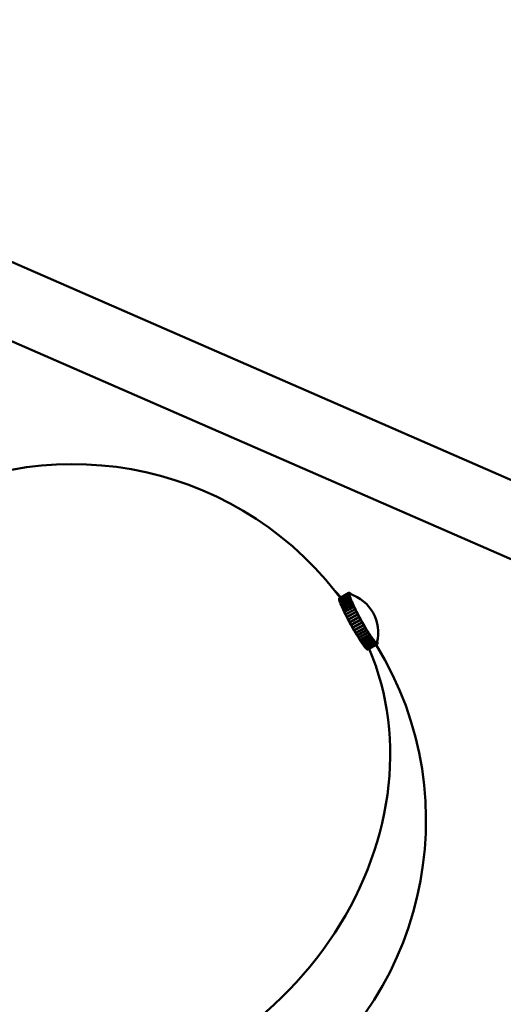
# Model space of a CAD drawing. Header units: millimetres. Extents: x 584 to 3241, y 318 to 2270.
# Tile 5 of 21: x 1199 to 1286, y 425 to 601. Entities that reach past the tile are written whole.
import ezdxf

# ---------------------------------------------------------------- set-up
doc = ezdxf.new("R2010")
doc.units = ezdxf.units.MM
doc.header["$LTSCALE"] = 12
doc.layers.add('Widoczne (ISO)', color=7, linetype='Continuous', lineweight=50)
doc.layers.add('Wymiar (ISO)', color=7, linetype='Continuous', lineweight=18)
doc.styles.add('Tekst notatki (ISO)', font='tahoma.ttf')
doc.dimstyles.new('Domyślne (ISO)', dxfattribs={"dimscale": 12, "dimtxt": 3, "dimasz": 3, "dimexe": 3.175, "dimexo": 0, "dimgap": 0.762, "dimtad": 1, "dimdec": 1, "dimlfac": 0.03937, "dimrnd": 1e-08, "dimzin": 0, "dimdsep": 46, "dimtxsty": 'Tekst notatki (ISO)', "dimblk": 'Filled-1', "dimcen": 0.09, "dimdle": 10, "dimse1": 1, "dimse2": 1, "dimclrd": 256, "dimclre": 256, "dimclrt": 256, "dimadec": 0, "dimazin": 0, "dimtfac": 1, "dimtmove": 0, "dimatfit": 3, "dimfxl": 1, "dimtolj": 1, "dimlwd": 15, "dimlwe": 15, "dimarcsym": 0})

# ---------------------------------------------------------------- blocks, each defined once
blk = doc.blocks.new('Filled-1')
at = {"color": 0}
for p, q in [((0, 0), (-1, 0.25)), ((-1, 0.25), (-1, -0.25)), ((-1, 0), (0, 0)), ((-1, -0.25), (0, 0))]:
    blk.add_line(p, q, dxfattribs=at)
at = {"color": 0, "flags": 128}
blk.add_lwpolyline([(-1, -0.25), (0, 0), (-1, 0.25), (-1, -0.25)], dxfattribs=at)
at = {"color": 0}
blk.add_solid([(-1, -0.25), (0, 0), (-1, 0.25), (-1, -0.25)], dxfattribs=at)
blk = doc.blocks.new('*D6')
at = {"layer": 'Defpoints', "color": 0, "transparency": 16777216}
for p in [(1163.53, 600.92), (1907.85, 600.92), (1593.68, 317.69)]:
    blk.add_point(p, dxfattribs=at)
at = {"layer": 'Wymiar (ISO)', "lineweight": 15, "transparency": 16777216}
blk.add_line((1907.85, 353.69), (1907.85, 564.92), dxfattribs=at)
at = {"layer": 'Wymiar (ISO)', "lineweight": 15, "transparency": 16777216, "xscale": 36, "yscale": 36, "zscale": 36}
for p, rotation in [((1907.85, 600.92), 90), ((1907.85, 317.69), 270)]:
    blk.add_blockref('Filled-1', p, dxfattribs=dict(at, rotation=rotation))
at = {"layer": 'Wymiar (ISO)', "lineweight": 18, "transparency": 16777216, "insert": (1800.32, 372.31), "char_height": 36, "attachment_point": 1, "rotation": 90, "style": 'Tekst notatki (ISO)'}
blk.add_mtext('\\A1;11.2\\P283 mm', dxfattribs=at)

msp = doc.modelspace()

# ---------------------------------------------------------------- linework, layer by layer
at = {"layer": 'Widoczne (ISO)'}
for p, q in [((1165.93, 571.47), (1532.54, 411.47)), ((1160.73, 559.55), (1527.34, 399.55)), ((1256.24, 497.44), (1257.98, 498.4)), ((1257.98, 498.39), (1256.24, 497.43)), ((1258.01, 498.45), (1256.27, 497.48)), ((1257.98, 498.4), (1258.01, 498.45)), ((1258.1, 498.18), (1257.98, 498.4)), ((1258.1, 498.18), (1257.98, 498.39)), ((1257.98, 498.31), (1257.98, 498.39)), ((1258.13, 498.23), (1258.01, 498.45)), ((1258.01, 498.45), (1258.01, 498.45)), ((1258.01, 498.45), (1258.07, 498.45)), ((1258.13, 498.23), (1258.01, 498.45)), ((1258.19, 498.23), (1258.07, 498.45)), ((1258.07, 498.44), (1258.08, 498.44)), ((1258.19, 498.23), (1258.08, 498.44)), ((1258.08, 498.44), (1258.15, 498.4)), ((1258.26, 498.2), (1258.15, 498.4)), ((1258.26, 498.2), (1258.16, 498.39)), ((1258.16, 498.39), (1258.16, 498.39)), ((1258.16, 498.39), (1258.27, 498.3)), ((1256.23, 497.34), (1257.98, 498.31)), ((1256.24, 497.43), (1256.23, 497.34)), ((1256.24, 497.33), (1256.23, 497.34)), ((1257.98, 498.29), (1256.24, 497.33)), ((1256.27, 497.48), (1256.24, 497.44)), ((1256.24, 497.43), (1256.24, 497.44)), ((1256.24, 497.33), (1256.26, 497.2)), ((1256.26, 497.2), (1258, 498.16)), ((1258, 498.14), (1256.26, 497.18)), ((1256.27, 497.18), (1256.26, 497.2)), ((1256.26, 497.18), (1256.31, 497)), ((1256.31, 497), (1258.05, 497.97)), ((1258.06, 497.95), (1256.31, 496.98)), ((1256.32, 496.99), (1256.31, 497)), ((1256.31, 496.98), (1256.39, 496.77)), ((1256.39, 496.77), (1258.13, 497.73)), ((1256.4, 496.75), (1256.39, 496.77)), ((1258.14, 497.71), (1256.4, 496.74)), ((1256.4, 496.74), (1256.49, 496.49)), ((1256.49, 496.49), (1258.24, 497.45)), ((1258.25, 497.42), (1256.5, 496.46)), ((1256.62, 496.17), (1258.37, 497.13)), ((1258.38, 497.1), (1256.64, 496.14)), ((1256.78, 495.81), (1258.52, 496.78)), ((1258.54, 496.74), (1256.79, 495.78)), ((1258.1, 498.09), (1257.98, 498.31)), ((1258.1, 498.09), (1257.98, 498.29)), ((1258, 498.16), (1257.98, 498.29)), ((1258.12, 497.95), (1258, 498.16)), ((1258.12, 497.94), (1258, 498.14)), ((1258.05, 497.97), (1258, 498.14)), ((1258.17, 497.77), (1258.05, 497.97)), ((1258.17, 497.76), (1258.06, 497.95)), ((1258.13, 497.73), (1258.06, 497.95)), ((1258.1, 498.18), (1258.12, 498.21)), ((1258.1, 498.18), (1258.1, 498.18)), ((1258.1, 498.14), (1258.1, 498.18)), ((1258.1, 498.09), (1258.1, 498.14)), ((1258.1, 498.09), (1258.1, 498.09)), ((1258.11, 498.02), (1258.1, 498.09)), ((1258.12, 497.95), (1258.11, 498.02)), ((1258.12, 498.21), (1258.13, 498.23)), ((1258.13, 498.22), (1258.12, 498.22)), ((1258.12, 497.95), (1258.12, 497.95)), ((1258.15, 497.86), (1258.12, 497.94)), ((1258.13, 498.23), (1258.16, 498.23)), ((1258.13, 498.23), (1258.13, 498.23)), ((1258.25, 497.54), (1258.13, 497.73)), ((1258.25, 497.53), (1258.14, 497.71)), ((1258.24, 497.45), (1258.14, 497.71)), ((1258.17, 497.77), (1258.15, 497.86)), ((1258.16, 498.23), (1258.19, 498.23)), ((1258.17, 497.77), (1258.17, 497.77)), ((1258.21, 497.65), (1258.17, 497.76)), ((1258.19, 498.23), (1258.18, 498.22)), ((1258.19, 498.23), (1258.21, 498.22)), ((1258.19, 498.22), (1258.19, 498.23)), ((1258.25, 497.54), (1258.21, 497.65)), ((1258.35, 497.27), (1258.24, 497.45)), ((1258.25, 497.54), (1258.25, 497.54)), ((1258.3, 497.4), (1258.25, 497.53)), ((1258.35, 497.26), (1258.25, 497.42)), ((1258.37, 497.13), (1258.25, 497.42)), ((1258.33, 498.18), (1258.27, 498.3)), ((1258.27, 498.28), (1258.28, 498.28)), ((1258.33, 498.17), (1258.28, 498.28)), ((1258.28, 498.28), (1258.4, 498.15)), ((1258.35, 497.27), (1258.3, 497.4)), ((1258.35, 497.27), (1258.35, 497.27)), ((1258.41, 497.11), (1258.35, 497.26)), ((1258.47, 496.97), (1258.37, 497.13)), ((1258.48, 496.95), (1258.38, 497.1)), ((1258.52, 496.78), (1258.38, 497.1)), ((1258.47, 496.97), (1258.41, 497.11)), ((1258.47, 496.97), (1258.47, 496.97)), ((1258.55, 496.79), (1258.48, 496.95)), ((1258.62, 496.63), (1258.52, 496.78)), ((1258.63, 496.61), (1258.54, 496.74)), ((1258.7, 496.39), (1258.54, 496.74)), ((1258.62, 496.63), (1258.55, 496.79)), ((1258.62, 496.63), (1258.62, 496.63)), ((1258.71, 496.44), (1258.63, 496.61)), ((1256.51, 496.46), (1256.49, 496.49)), ((1256.5, 496.46), (1256.62, 496.17)), ((1256.64, 496.14), (1256.62, 496.17)), ((1256.64, 496.14), (1256.78, 495.81)), ((1256.8, 495.78), (1256.78, 495.81)), ((1256.79, 495.78), (1256.96, 495.43)), ((1256.96, 495.43), (1258.7, 496.39)), ((1256.98, 495.39), (1256.96, 495.43)), ((1258.72, 496.35), (1256.97, 495.39)), ((1256.97, 495.39), (1257.15, 495.01)), ((1257.15, 495.01), (1258.9, 495.97)), ((1257.18, 494.97), (1257.15, 495.01)), ((1258.91, 495.93), (1257.17, 494.97)), ((1257.17, 494.97), (1257.37, 494.57)), ((1257.37, 494.57), (1259.11, 495.53)), ((1259.13, 495.49), (1257.39, 494.53)), ((1257.6, 494.11), (1259.34, 495.08)), ((1259.36, 495.04), (1257.62, 494.07)), ((1258.79, 496.26), (1258.7, 496.39)), ((1258.79, 496.26), (1258.71, 496.44)), ((1258.8, 496.24), (1258.72, 496.35)), ((1258.9, 495.97), (1258.72, 496.35)), ((1258.79, 496.26), (1258.79, 496.26)), ((1258.89, 496.05), (1258.8, 496.24)), ((1258.98, 495.86), (1258.89, 496.05)), ((1258.98, 495.86), (1258.9, 495.97)), ((1258.99, 495.84), (1258.91, 495.93)), ((1259.11, 495.53), (1258.91, 495.93)), ((1258.97, 495.86), (1258.98, 495.86)), ((1259.09, 495.64), (1258.99, 495.84)), ((1259.18, 495.44), (1259.09, 495.64)), ((1259.18, 495.44), (1259.11, 495.53)), ((1259.19, 495.43), (1259.13, 495.49)), ((1259.34, 495.08), (1259.13, 495.49)), ((1259.18, 495.44), (1259.18, 495.44)), ((1259.3, 495.22), (1259.19, 495.43)), ((1259.41, 495.01), (1259.3, 495.22)), ((1259.41, 495.01), (1259.34, 495.08)), ((1259.42, 494.99), (1259.36, 495.04)), ((1259.59, 494.61), (1259.36, 495.04)), ((1259.4, 495), (1259.41, 495.01)), ((1259.53, 494.77), (1259.42, 494.99)), ((1257.4, 494.53), (1257.37, 494.57)), ((1257.39, 494.53), (1257.6, 494.11)), ((1257.63, 494.08), (1257.6, 494.11)), ((1257.62, 494.07), (1257.84, 493.64)), ((1257.84, 493.64), (1259.59, 494.61)), ((1257.88, 493.61), (1257.84, 493.64)), ((1259.61, 494.56), (1257.87, 493.6)), ((1257.87, 493.6), (1258.1, 493.16)), ((1258.1, 493.16), (1259.84, 494.13)), ((1258.14, 493.14), (1258.1, 493.16)), ((1259.87, 494.08), (1258.12, 493.12)), ((1258.12, 493.12), (1258.36, 492.68)), ((1258.14, 493.14), (1259.88, 494.1)), ((1258.36, 492.68), (1260.11, 493.65)), ((1258.39, 492.68), (1260.13, 493.65)), ((1260.13, 493.6), (1258.39, 492.64)), ((1260.14, 493.62), (1258.4, 492.66)), ((1258.63, 492.2), (1260.37, 493.17)), ((1260.4, 493.17), (1258.66, 492.2)), ((1260.4, 493.12), (1258.66, 492.16)), ((1259.64, 494.56), (1259.53, 494.77)), ((1259.64, 494.56), (1259.59, 494.61)), ((1259.65, 494.54), (1259.61, 494.56)), ((1259.84, 494.13), (1259.61, 494.56)), ((1259.63, 494.55), (1259.64, 494.56)), ((1259.77, 494.32), (1259.65, 494.54)), ((1259.88, 494.1), (1259.77, 494.32)), ((1259.88, 494.1), (1259.84, 494.13)), ((1259.89, 494.08), (1259.87, 494.08)), ((1260.11, 493.65), (1259.87, 494.08)), ((1260.01, 493.86), (1259.89, 494.08)), ((1260.13, 493.65), (1260.01, 493.86)), ((1260.13, 493.65), (1260.11, 493.65)), ((1260.14, 493.62), (1260.13, 493.6)), ((1260.37, 493.17), (1260.13, 493.6)), ((1260.27, 493.41), (1260.14, 493.62)), ((1260.39, 493.19), (1260.27, 493.41)), ((1260.39, 493.19), (1260.37, 493.17)), ((1260.4, 493.17), (1260.4, 493.12)), ((1260.52, 492.95), (1260.4, 493.17)), ((1260.64, 492.69), (1260.4, 493.12)), ((1258.39, 492.68), (1258.36, 492.68)), ((1258.4, 492.66), (1258.39, 492.64)), ((1258.39, 492.64), (1258.63, 492.2)), ((1258.66, 492.2), (1258.66, 492.16)), ((1258.66, 492.16), (1258.9, 491.73)), ((1258.9, 491.73), (1260.64, 492.69)), ((1258.92, 491.74), (1258.93, 491.69)), ((1260.67, 492.65), (1258.93, 491.69)), ((1258.93, 491.69), (1259.17, 491.27)), ((1259.17, 491.27), (1260.91, 492.23)), ((1260.94, 492.19), (1259.19, 491.23)), ((1259.43, 490.83), (1261.18, 491.79)), ((1261.2, 491.75), (1259.46, 490.79)), ((1259.69, 490.41), (1261.44, 491.37)), ((1261.46, 491.34), (1259.72, 490.37)), ((1260.64, 492.74), (1260.52, 492.95)), ((1260.64, 492.74), (1260.64, 492.69)), ((1260.66, 492.72), (1260.64, 492.71)), ((1260.66, 492.72), (1260.67, 492.65)), ((1260.78, 492.51), (1260.66, 492.72)), ((1260.91, 492.23), (1260.67, 492.65)), ((1260.9, 492.3), (1260.78, 492.51)), ((1260.9, 492.3), (1260.91, 492.23)), ((1260.91, 492.28), (1260.91, 492.28)), ((1260.91, 492.28), (1260.94, 492.19)), ((1261.03, 492.08), (1260.91, 492.28)), ((1261.18, 491.79), (1260.94, 492.19)), ((1261.15, 491.88), (1261.03, 492.08)), ((1261.15, 491.88), (1261.18, 491.79)), ((1261.16, 491.86), (1261.16, 491.86)), ((1261.16, 491.86), (1261.2, 491.75)), ((1261.28, 491.67), (1261.16, 491.86)), ((1261.44, 491.37), (1261.2, 491.75)), ((1261.4, 491.48), (1261.28, 491.67)), ((1261.4, 491.48), (1261.44, 491.37)), ((1261.41, 491.46), (1261.41, 491.46)), ((1261.41, 491.46), (1261.46, 491.34)), ((1261.52, 491.29), (1261.41, 491.46)), ((1261.68, 490.98), (1261.46, 491.34)), ((1261.64, 491.11), (1261.52, 491.29)), ((1259.18, 491.28), (1259.19, 491.23)), ((1259.19, 491.23), (1259.43, 490.83)), ((1259.44, 490.83), (1259.46, 490.79)), ((1259.46, 490.79), (1259.69, 490.41)), ((1259.7, 490.41), (1259.72, 490.37)), ((1259.72, 490.37), (1259.94, 490.02)), ((1259.94, 490.02), (1261.68, 490.98)), ((1259.95, 490.02), (1259.96, 489.98)), ((1261.71, 490.95), (1259.96, 489.98)), ((1259.96, 489.98), (1260.18, 489.65)), ((1260.18, 489.65), (1261.92, 490.62)), ((1260.18, 489.66), (1260.2, 489.62)), ((1261.94, 490.59), (1260.2, 489.62)), ((1260.2, 489.62), (1260.4, 489.33)), ((1260.4, 489.33), (1262.14, 490.29)), ((1262.16, 490.27), (1260.42, 489.3)), ((1260.6, 489.04), (1262.35, 490.01)), ((1262.36, 489.98), (1260.62, 489.02)), ((1260.79, 488.8), (1262.53, 489.76)), ((1262.55, 489.74), (1260.8, 488.78)), ((1260.95, 488.6), (1262.69, 489.56)), ((1262.71, 489.55), (1260.96, 488.58)), ((1261.64, 491.11), (1261.68, 490.98)), ((1261.65, 491.09), (1261.64, 491.09)), ((1261.65, 491.09), (1261.71, 490.95)), ((1261.75, 490.93), (1261.65, 491.09)), ((1261.92, 490.62), (1261.71, 490.95)), ((1261.86, 490.76), (1261.75, 490.93)), ((1261.86, 490.76), (1261.92, 490.62)), ((1261.87, 490.75), (1261.87, 490.75)), ((1261.87, 490.75), (1261.94, 490.59)), ((1261.97, 490.6), (1261.87, 490.75)), ((1262.14, 490.29), (1261.94, 490.59)), ((1262.07, 490.46), (1261.97, 490.6)), ((1262.07, 490.46), (1262.14, 490.29)), ((1262.08, 490.44), (1262.08, 490.44)), ((1262.08, 490.44), (1262.16, 490.27)), ((1262.17, 490.31), (1262.08, 490.44)), ((1262.35, 490.01), (1262.16, 490.27)), ((1262.26, 490.18), (1262.17, 490.31)), ((1262.26, 490.18), (1262.35, 490.01)), ((1262.27, 490.17), (1262.27, 490.17)), ((1262.27, 490.17), (1262.36, 489.98)), ((1262.36, 490.06), (1262.27, 490.17)), ((1262.44, 489.95), (1262.36, 490.06)), ((1262.53, 489.76), (1262.36, 489.98)), ((1262.44, 489.95), (1262.53, 489.76)), ((1262.45, 489.94), (1262.45, 489.94)), ((1262.45, 489.94), (1262.55, 489.74)), ((1262.52, 489.85), (1262.45, 489.94)), ((1262.59, 489.76), (1262.52, 489.85)), ((1262.69, 489.56), (1262.55, 489.74)), ((1262.59, 489.76), (1262.69, 489.56)), ((1262.6, 489.75), (1262.6, 489.75)), ((1262.6, 489.75), (1262.71, 489.55)), ((1262.66, 489.69), (1262.6, 489.75)), ((1262.73, 489.62), (1262.66, 489.69)), ((1262.83, 489.41), (1262.71, 489.55)), ((1262.73, 489.62), (1262.83, 489.41)), ((1262.73, 489.61), (1262.73, 489.61)), ((1262.73, 489.61), (1262.84, 489.4)), ((1262.78, 489.56), (1262.73, 489.61)), ((1262.83, 489.52), (1262.78, 489.56)), ((1263.01, 489.53), (1263.01, 489.51)), ((1263.02, 489.59), (1263.13, 489.4)), ((1263.02, 489.58), (1263.13, 489.39)), ((1263.04, 489.66), (1263.11, 489.53)), ((1263.04, 489.66), (1263.11, 489.55)), ((1263.05, 489.73), (1263.06, 489.72)), ((1263.06, 489.72), (1263.11, 489.55)), ((1263.11, 489.55), (1263.1, 489.55)), ((1263.11, 489.53), (1263.13, 489.4)), ((1260.4, 489.33), (1260.42, 489.3)), ((1260.42, 489.3), (1260.6, 489.04)), ((1260.61, 489.05), (1260.62, 489.02)), ((1260.62, 489.02), (1260.79, 488.8)), ((1260.79, 488.8), (1260.8, 488.78)), ((1260.8, 488.78), (1260.95, 488.6)), ((1260.95, 488.6), (1260.96, 488.58)), ((1260.96, 488.58), (1261.09, 488.44)), ((1261.09, 488.44), (1262.83, 489.41)), ((1261.09, 488.45), (1261.1, 488.43)), ((1262.84, 489.4), (1261.1, 488.43)), ((1261.1, 488.43), (1261.2, 488.34)), ((1261.2, 488.34), (1262.95, 489.3)), ((1262.96, 489.3), (1261.21, 488.33)), ((1261.21, 488.34), (1261.21, 488.33)), ((1261.21, 488.33), (1261.29, 488.29)), ((1261.29, 488.29), (1263.03, 489.25)), ((1263.04, 489.25), (1261.3, 488.28)), ((1261.3, 488.29), (1261.3, 488.28)), ((1261.3, 488.28), (1261.35, 488.28)), ((1261.35, 488.28), (1263.09, 489.25)), ((1263.1, 489.25), (1261.36, 488.28)), ((1261.36, 488.28), (1261.36, 488.28)), ((1262.83, 489.52), (1262.95, 489.3)), ((1262.84, 489.51), (1262.84, 489.51)), ((1262.84, 489.51), (1262.96, 489.3)), ((1262.88, 489.49), (1262.84, 489.51)), ((1262.95, 489.3), (1262.84, 489.4)), ((1262.92, 489.47), (1262.88, 489.49)), ((1262.92, 489.47), (1263.03, 489.25)), ((1262.92, 489.47), (1262.92, 489.47)), ((1262.92, 489.47), (1263.04, 489.25)), ((1262.95, 489.47), (1262.92, 489.47)), ((1262.98, 489.46), (1262.95, 489.47)), ((1262.97, 489.47), (1262.96, 489.46)), ((1263.03, 489.25), (1262.96, 489.3)), ((1262.99, 489.49), (1262.98, 489.47)), ((1262.98, 489.47), (1262.98, 489.46)), ((1262.98, 489.47), (1263.1, 489.25)), ((1262.98, 489.46), (1263.09, 489.25)), ((1263.01, 489.51), (1262.99, 489.49)), ((1263, 489.51), (1263.01, 489.51)), ((1263.01, 489.51), (1263, 489.51)), ((1263.01, 489.51), (1263.13, 489.29)), ((1263.01, 489.51), (1263.13, 489.3)), ((1263.09, 489.25), (1263.04, 489.25)), ((1263.13, 489.29), (1263.1, 489.25)), ((1263.13, 489.4), (1263.13, 489.4)), ((1263.13, 489.39), (1263.13, 489.3)), ((1263.13, 489.3), (1263.13, 489.3))]:
    msp.add_line(p, q, dxfattribs=at)
for centre, radius, start, end in [((1208.63, 461.69), 59.75, 38.0846, 121.8392), ((1211.77, 457.69), 60, 41.7358, 43.3311), ((1255.98, 491.32), 7.25, 345.6062, 72.2832), ((1211.77, 457.69), 60, 212.8381, 31.5926)]:
    msp.add_arc(centre, radius, start, end, dxfattribs=at)
for centre, major_axis, ratio, start_param, end_param in [((1208.63, 461.69), (47.03, 36.86), 0.861243, 6.259132, 6.283185), ((1260.55, 493.85), (-2.42, 4.38), 0.093321, 0.049147, 0.153867), ((1260.55, 493.85), (-2.42, 4.38), 0.093321, 0.153867, 0.258586), ((1260.55, 493.85), (-2.42, 4.38), 0.093321, 0.258586, 0.363306), ((1260.55, 493.85), (-2.42, 4.38), 0.093321, 6.227612, 6.332332), ((1260.55, 493.85), (-2.42, 4.38), 0.093321, 0.363306, 0.468026), ((1260.55, 493.85), (-2.42, 4.38), 0.093321, 6.184609, 6.227612), ((1260.55, 493.85), (-2.42, 4.38), 0.093321, 0.468026, 0.572746), ((1260.55, 493.85), (-2.42, 4.38), 0.093321, 0.572746, 0.677465), ((1260.55, 493.85), (-2.42, 4.38), 0.093321, 0.677465, 0.782185), ((1260.55, 493.85), (-2.42, 4.38), 0.093321, 0.782185, 0.886905), ((1260.55, 493.85), (-2.42, 4.38), 0.093321, 0.886905, 0.991625), ((1260.55, 493.85), (-2.42, 4.38), 0.093321, 0.991625, 1.096344), ((1260.55, 493.85), (-2.42, 4.38), 0.093321, 1.096344, 1.201064), ((1260.55, 493.85), (-2.42, 4.38), 0.093321, 1.201064, 1.305784), ((1258.81, 492.88), (-2.42, 4.38), 0.093321, 1.460324, 1.462339), ((1260.55, 493.85), (-2.42, 4.38), 0.093321, 1.305784, 1.410504), ((1260.55, 493.85), (-2.42, 4.38), 0.093321, 1.410504, 1.515223), ((1260.55, 493.85), (-2.42, 4.38), 0.093321, 1.515223, 1.619943), ((1260.55, 493.85), (-2.42, 4.38), 0.093321, 1.619943, 1.724663), ((1258.81, 492.88), (-2.42, 4.38), 0.093321, 1.565175, 1.569984), ((1258.81, 492.88), (-2.42, 4.38), 0.093321, 1.672494, 1.674835), ((1260.55, 493.85), (-2.42, 4.38), 0.093321, 1.724663, 1.829383), ((1260.55, 493.85), (-2.42, 4.38), 0.093321, 1.829383, 1.934102), ((1260.55, 493.85), (-2.42, 4.38), 0.093321, 1.934102, 2.038822), ((1260.55, 493.85), (-2.42, 4.38), 0.093321, 2.038822, 2.143542), ((1260.55, 493.85), (-2.42, 4.38), 0.093321, 2.143542, 2.248262), ((1260.55, 493.85), (-2.42, 4.38), 0.093321, 2.248262, 2.352981), ((1260.55, 493.85), (-2.42, 4.38), 0.093321, 2.352981, 2.457701), ((1260.55, 493.85), (-2.42, 4.38), 0.093321, 2.457701, 2.562421), ((1260.55, 493.85), (-2.42, 4.38), 0.093321, 2.562421, 2.667141), ((1260.55, 493.85), (2.42, -4.38), 0.093321, 5.808733, 5.913453), ((1260.55, 493.85), (2.42, -4.38), 0.093321, 5.913453, 6.018173), ((1260.55, 493.85), (2.42, -4.38), 0.093321, 6.018173, 6.122893), ((1208.63, 461.69), (47.03, 36.86), 0.861243, 4.059802, 6.055044), ((1260.55, 493.85), (2.42, -4.38), 0.093321, 6.122893, 6.227612), ((1260.55, 493.85), (2.42, -4.38), 0.093321, 6.227612, 6.332332), ((1260.55, 493.85), (2.42, -4.38), 0.093321, 0.049147, 0.098577)]:
    msp.add_ellipse(centre, major_axis=major_axis, ratio=ratio, start_param=start_param, end_param=end_param, dxfattribs=at)

# ---------------------------------------------------------------- dimensions: what is measured, and where the dimension line sits
at = {"layer": 'Wymiar (ISO)', "lineweight": 18}
dim = msp.add_linear_dim(base=(1907.85, 600.92), p1=(1593.68, 317.69), p2=(1163.53, 600.92), angle=90, text='<>\\P283 mm', dimstyle='Domyślne (ISO)', override={"dimgap": 0.762, "dimdec": 1, "dimlfac": 0.03937, "dimpost": '\\X', "dimse1": 1, "dimse2": 1, "dimtol": 0, "dimlim": 0, "dimtp": 0, "dimtm": 0, "dimtdec": 2, "dimtofl": 0, "dimatfit": 1, "dimtvp": -0.25}, dxfattribs=at)
dim.commit()
dim.dimension.update_dxf_attribs({"geometry": '*D6', "text_midpoint": (1907.85, 459.31), "dimtype": 160})

doc.saveas('drawing.dxf')
